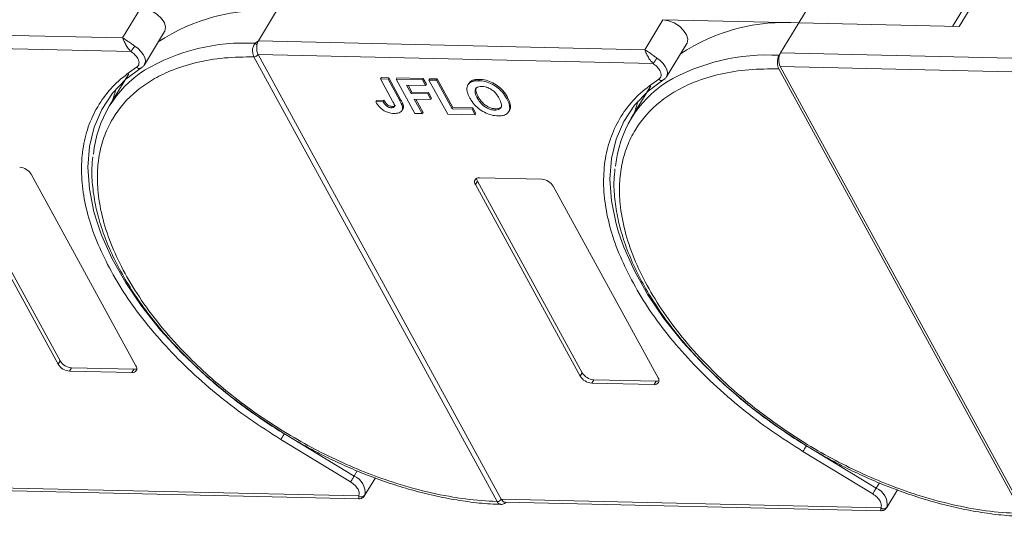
# Model space of a CAD drawing. Header units: millimetres. Extents: x -1004 to 529, y -22 to 1052.
# Tile 56 of 78: x -17 to 65, y 924 to 965. Entities that reach past the tile are written whole.
import ezdxf

# ---------------------------------------------------------------- set-up
doc = ezdxf.new("R2010")
doc.units = ezdxf.units.MM

msp = doc.modelspace()

# ---------------------------------------------------------------- linework, layer by layer
at = {"color": 7, "linetype": 'Continuous', "lineweight": 15}
for p, q in [((49.176, 967.355), (47.495, 964.593)), ((61.738, 966.74), (60.253, 964.3)), ((60.789, 964.288), (62.302, 966.774)), ((-7.086, 965.845), (-8.598, 963.359)), ((2.669, 963.101), (4.181, 965.587)), ((36.228, 964.851), (34.716, 962.365)), ((47.495, 964.593), (36.228, 964.851)), ((-8.598, 963.359), (-40.645, 964.095)), ((-6.792, 961.125), (-5.112, 963.887)), ((45.983, 962.107), (47.495, 964.593)), ((47.495, 964.593), (60.789, 964.288)), ((2.4, 962.91), (2.669, 963.101)), ((34.716, 962.365), (2.669, 963.101)), ((-40.671, 962.975), (-7.901, 962.223)), ((36.522, 960.131), (38.202, 962.893)), ((2.3, 961.792), (2.299, 961.793)), ((22.474, 924.917), (2.3, 961.792)), ((2.643, 961.981), (35.413, 961.229)), ((2.644, 961.98), (22.818, 925.105)), ((45.865, 961.913), (45.983, 962.107)), ((68.907, 961.581), (45.983, 962.107)), ((-7.092, 960.84), (-7.111, 960.833)), ((-6.976, 960.941), (-7.011, 960.896)), ((-6.77, 961.166), (-6.792, 961.125)), ((66.015, 923.916), (45.839, 960.794)), ((45.957, 960.987), (66.132, 924.11)), ((45.957, 960.987), (68.579, 960.468)), ((-8.086, 960.372), (-9.716, 957.693)), ((12.865, 960.066), (12.798, 959.955)), ((13.803, 958.119), (12.798, 959.955)), ((12.798, 959.955), (13.42, 959.941)), ((12.865, 960.066), (13.487, 960.051)), ((13.487, 960.051), (13.42, 959.941)), ((13.42, 959.941), (14.398, 958.153)), ((13.487, 960.051), (14.465, 958.263)), ((14.15, 960.036), (14.083, 959.926)), ((14.083, 959.926), (16.279, 959.875)), ((15.635, 957.089), (14.083, 959.926)), ((14.15, 960.036), (16.346, 959.986)), ((16.346, 959.986), (16.279, 959.875)), ((16.279, 959.875), (16.538, 959.403)), ((16.346, 959.986), (16.605, 959.513)), ((16.885, 959.973), (16.818, 959.863)), ((18.37, 957.026), (16.818, 959.863)), ((16.818, 959.863), (17.439, 959.849)), ((16.885, 959.973), (17.507, 959.959)), ((17.507, 959.959), (17.439, 959.849)), ((17.439, 959.849), (18.733, 957.485)), ((17.507, 959.959), (18.8, 957.595)), ((20.384, 959.819), (20.317, 959.709)), ((21.005, 959.915), (20.937, 959.804)), ((36.222, 959.846), (36.203, 959.839)), ((36.338, 959.947), (36.303, 959.902)), ((36.544, 960.172), (36.522, 960.131)), ((16.538, 959.403), (14.963, 959.439)), ((14.963, 959.439), (15.341, 958.748)), ((15.092, 959.436), (15.408, 958.858)), ((16.605, 959.513), (16.538, 959.403)), ((20.118, 959.582), (20.051, 959.471)), ((35.228, 959.378), (33.598, 956.699)), ((12.469, 958.171), (12.402, 958.061)), ((12.469, 958.171), (13.071, 958.194)), ((13.071, 958.194), (13.004, 958.083)), ((14.465, 958.263), (14.398, 958.153)), ((15.408, 958.858), (15.341, 958.748)), ((15.341, 958.748), (16.709, 958.716)), ((15.408, 958.858), (16.776, 958.827)), ((16.967, 958.244), (15.6, 958.275)), ((15.6, 958.275), (16.256, 957.075)), ((15.729, 958.272), (16.324, 957.185)), ((16.776, 958.827), (16.709, 958.716)), ((16.709, 958.716), (16.967, 958.244)), ((16.776, 958.827), (17.034, 958.354)), ((17.034, 958.354), (16.967, 958.244)), ((20.825, 958.372), (20.892, 958.483)), ((23.341, 958.421), (23.273, 958.31)), ((13.004, 958.083), (12.402, 958.061)), ((13.348, 957.839), (13.281, 957.728)), ((13.767, 957.675), (13.699, 957.564)), ((14.579, 957.326), (14.646, 957.437)), ((14.69, 957.726), (14.622, 957.615)), ((18.8, 957.595), (18.733, 957.485)), ((18.733, 957.485), (20.39, 957.447)), ((18.8, 957.595), (20.458, 957.557)), ((20.458, 957.557), (20.39, 957.447)), ((20.39, 957.447), (20.649, 956.974)), ((20.458, 957.557), (20.716, 957.084)), ((22.346, 957.478), (22.278, 957.368)), ((16.256, 957.075), (15.635, 957.089)), ((16.256, 957.075), (16.324, 957.185)), ((20.649, 956.974), (18.37, 957.026)), ((20.649, 956.974), (20.716, 957.084)), ((23.428, 957.233), (23.495, 957.343)), ((-22.478, 952.473), (-13.787, 936.588)), ((-13.955, 936.311), (-22.646, 952.197)), ((-16.181, 952.049), (-7.49, 936.163)), ((21.004, 951.756), (26.176, 951.637)), ((20.836, 951.479), (20.668, 951.203)), ((29.359, 935.318), (20.668, 951.203)), ((20.836, 951.479), (29.527, 935.594)), ((27.133, 951.055), (35.824, 935.169)), ((-13.787, 936.588), (-13.955, 936.311)), ((-12.83, 936.006), (-12.998, 935.729)), ((-7.826, 935.611), (-12.998, 935.729)), ((-12.83, 936.006), (-7.658, 935.887)), ((-7.658, 935.887), (-7.826, 935.611)), ((29.527, 935.594), (29.359, 935.318)), ((30.484, 935.012), (30.316, 934.735)), ((35.488, 934.617), (30.316, 934.735)), ((30.484, 935.012), (35.656, 934.893)), ((35.656, 934.893), (35.488, 934.617)), ((10.602, 927.016), (4.819, 930.535)), ((10.315, 926.545), (4.532, 930.064)), ((53.629, 925.551), (47.846, 929.07)), ((53.916, 926.023), (48.133, 929.541)), ((10.868, 927.454), (10.602, 927.016)), ((11.479, 925.411), (12.367, 926.869)), ((54.182, 926.46), (53.916, 926.023)), ((10.992, 925.375), (-20.496, 926.097)), ((-20.178, 925.858), (11.003, 925.143)), ((54.793, 924.417), (55.681, 925.875)), ((22.475, 924.915), (22.474, 924.917)), ((54.306, 924.381), (22.818, 925.104)), ((23.136, 924.864), (54.317, 924.149))]:
    msp.add_line(p, q, dxfattribs=at)
at = {"color": 7, "linetype": 'Continuous', "lineweight": 15, "flags": 128}
for points in [[(-7.086, 965.845), (-6.634, 965.774), (-6.164, 965.589), (-5.726, 965.31), (-5.368, 964.965), (-5.128, 964.594), (-5.032, 964.235), (-5.09, 963.927), (-5.112, 963.887)], [(36.228, 964.851), (36.68, 964.781), (37.15, 964.595), (37.588, 964.316), (37.946, 963.971), (38.186, 963.6), (38.282, 963.241), (38.224, 962.933), (38.202, 962.893)], [(-7.596, 962.683), (-7.315, 962.472), (-7.075, 962.234), (-6.89, 961.983), (-6.767, 961.73), (-6.714, 961.487), (-6.732, 961.268), (-6.77, 961.166)], [(35.718, 961.689), (35.999, 961.478), (36.239, 961.241), (36.424, 960.989), (36.547, 960.736), (36.6, 960.493), (36.582, 960.274), (36.544, 960.172)], [(-10.771, 948.244), (-10.974, 948.946), (-11.357, 950.829), (-11.484, 952.637), (-11.353, 954.352), (-10.965, 955.956), (-10.326, 957.432), (-9.442, 958.763), (-8.321, 959.937), (-6.976, 960.941)], [(32.543, 947.25), (32.34, 947.953), (31.957, 949.835), (31.83, 951.643), (31.961, 953.358), (32.349, 954.962), (32.988, 956.438), (33.872, 957.77), (34.993, 958.944), (36.338, 959.947)], [(-9.14, 959.121), (-9.447, 958.177), (-9.467, 958.103)], [(34.174, 958.127), (33.867, 957.183), (33.847, 957.109)], [(4.819, 930.535), (2.5, 932.042), (0.291, 933.673), (-1.784, 935.412), (-3.705, 937.239), (-5.45, 939.135), (-7.001, 941.082), (-8.342, 943.057), (-9.459, 945.04), (-10.339, 947.01), (-10.771, 948.244)], [(48.133, 929.541), (45.814, 931.048), (43.605, 932.679), (41.53, 934.418), (39.609, 936.245), (37.864, 938.142), (36.313, 940.088), (34.972, 942.063), (33.855, 944.046), (32.975, 946.016), (32.543, 947.25)], [(4.532, 930.064), (4.558, 930.107), (4.59, 930.159), (4.626, 930.219), (4.665, 930.283), (4.705, 930.349), (4.745, 930.415), (4.784, 930.478), (4.819, 930.535)], [(47.846, 929.07), (47.872, 929.113), (47.904, 929.166), (47.94, 929.225), (47.979, 929.289), (48.019, 929.355), (48.059, 929.421), (48.098, 929.484), (48.133, 929.541)], [(10.315, 926.545), (10.342, 926.588), (10.374, 926.641), (10.41, 926.7), (10.449, 926.764), (10.489, 926.83), (10.529, 926.896), (10.567, 926.959), (10.602, 927.016)], [(53.629, 925.551), (53.656, 925.594), (53.688, 925.647), (53.724, 925.706), (53.763, 925.77), (53.803, 925.836), (53.843, 925.902), (53.881, 925.965), (53.916, 926.023)]]:
    msp.add_lwpolyline(points, dxfattribs=at)
at = {"color": 7, "linetype": 'Continuous', "lineweight": 15}
for centre, radius, start, end in [((3.009, 950.012), 15.619, 85.6938, 123.62828), ((46.323, 949.018), 15.619, 85.6938, 123.62828), ((-13.49, 966.268), 6.899, 324.10303, 328.68906), ((1.52, 946.539), 16.395, 86.92425, 120.4678), ((1.957, 962.3), 0.755, 38.60771, 54.0154), ((2.289, 962.22), 0.427, 271.27035, 325.90225), ((2.29, 962.218), 0.426, 271.29265, 326.07296), ((29.824, 965.274), 6.899, 324.10303, 328.68906), ((44.872, 945.427), 16.516, 86.55376, 120.3559), ((47.05, 961.522), 1.217, 151.28833, 206.07738), ((-1.772, 952.859), 9.286, 122.73279, 174.66622), ((-7.201, 961.158), 0.337, 225.62382, 285.36491), ((36.113, 960.164), 0.337, 225.62382, 285.36491), ((41.545, 951.863), 9.288, 122.70871, 174.6175), ((-17.221, 951.417), 1.217, 31.28833, 86.07738), ((20.941, 951.416), 0.346, 79.47957, 217.89689), ((21.27, 951.738), 0.505, 182.97477, 210.78742), ((26.093, 950.423), 1.217, 31.28833, 86.07738), ((-12.915, 936.944), 1.217, 211.28833, 266.07738), ((-12.746, 937.22), 1.217, 211.28833, 266.07738), ((-7.763, 935.951), 0.346, 259.47957, 37.89689), ((-7.628, 936.391), 0.505, 266.58142, 294.38722), ((30.399, 935.95), 1.217, 211.28833, 266.07738), ((30.568, 936.226), 1.217, 211.28833, 266.07738), ((35.551, 934.957), 0.346, 259.47957, 37.89689), ((35.686, 935.397), 0.505, 266.58142, 294.38722), ((10.066, 925.666), 1.453, 351.72869, 68.36149), ((53.38, 924.672), 1.453, 351.72869, 68.36149), ((11.205, 925.688), 0.379, 235.82517, 322.2621), ((22.464, 925.342), 0.426, 271.29253, 326.07318), ((22.465, 925.34), 0.425, 271.31253, 326.24366), ((54.519, 924.695), 0.379, 235.82517, 322.2621)]:
    msp.add_arc(centre, radius, start, end, dxfattribs=at)
for points, knots in [([(-8.598, 963.359), (-8.454, 963.273), (-8.229, 963.14), (-7.875, 962.875), (-7.683, 962.743), (-7.596, 962.683)], [0, 0, 0, 0, 0.498413, 0.772928, 1, 1, 1, 1]), ([(-7.901, 962.223), (-7.981, 962.31), (-8.152, 962.495), (-8.349, 962.822), (-8.504, 963.129), (-8.567, 963.283), (-8.598, 963.359)], [0, 0, 0, 0, 0.2343503, 0.4981953, 0.748869, 1, 1, 1, 1]), ([(2.299, 961.793), (2.273, 961.849), (2.226, 961.95), (2.185, 962.145), (2.175, 962.337), (2.198, 962.522), (2.243, 962.675), (2.309, 962.808), (2.371, 962.878), (2.4, 962.91)], [0, 0, 0, 0, 0.172016, 0.312756, 0.499599, 0.630391, 0.758026, 0.889228, 1, 1, 1, 1]), ([(2.546, 962.771), (2.535, 962.683), (2.511, 962.508), (2.541, 962.241), (2.596, 962.07), (2.637, 961.993), (2.643, 961.981)], [0, 0, 0, 0, 0.313335, 0.626691, 0.940048, 1, 1, 1, 1]), ([(34.716, 962.365), (34.86, 962.28), (35.085, 962.147), (35.439, 961.881), (35.631, 961.749), (35.718, 961.689)], [0, 0, 0, 0, 0.498413, 0.772928, 1, 1, 1, 1]), ([(35.413, 961.229), (35.333, 961.316), (35.162, 961.501), (34.965, 961.829), (34.81, 962.136), (34.747, 962.289), (34.716, 962.365)], [0, 0, 0, 0, 0.2343503, 0.4981953, 0.748869, 1, 1, 1, 1]), ([(22.474, 924.917), (21.607, 924.97), (19.845, 925.079), (17.014, 925.6), (14.284, 926.338), (11.725, 927.24), (9.377, 928.235), (7.046, 929.391), (3.998, 931.137), (1.12, 933.144), (-1.484, 935.333), (-3.443, 937.2), (-5.337, 939.291), (-7.058, 941.57), (-8.449, 943.832), (-9.528, 946.087), (-10.289, 948.344), (-10.665, 950.401), (-10.725, 952.224), (-10.541, 953.813), (-10.12, 955.306), (-9.236, 957.14), (-7.893, 958.692), (-6.147, 959.908), (-4.523, 960.715), (-2.542, 961.345), (-0.216, 961.747), (1.47, 961.777), (2.3, 961.792)], [0, 0, 0, 0, 0.038862, 0.078912, 0.1200677, 0.1522272, 0.1843815, 0.2172151, 0.2500433, 0.3156185, 0.347778, 0.3799323, 0.4210926, 0.4611415, 0.5, 0.5388632, 0.578912, 0.6200677, 0.6522272, 0.6843815, 0.7172151, 0.7500433, 0.8156185, 0.847778, 0.8799323, 0.9210926, 0.9611404, 1, 1, 1, 1]), ([(-7.437, 960.917), (-7.388, 960.956), (-7.289, 961.036), (-7.23, 961.216), (-7.24, 961.425), (-7.31, 961.576), (-7.344, 961.65)], [0, 0, 0, 0, 0.2455128, 0.5, 0.7544872, 1, 1, 1, 1]), ([(2.643, 961.981), (2.643, 961.981), (2.643, 961.981), (2.643, 961.98), (2.644, 961.98), (2.644, 961.98)], [0, 0, 0, 0, 0.384699, 0.69235, 1, 1, 1, 1]), ([(45.839, 960.794), (45.808, 960.864), (45.746, 961.003), (45.711, 961.269), (45.726, 961.537), (45.783, 961.76), (45.842, 961.87), (45.865, 961.913)], [0, 0, 0, 0, 0.2146939, 0.4293877, 0.6440816, 0.8587754, 1, 1, 1, 1]), ([(-9.843, 944.561), (-10.2, 945.303), (-10.913, 946.788), (-11.599, 948.97), (-11.99, 951.099), (-12.049, 953.148), (-11.769, 955.086), (-11.153, 956.866), (-10.212, 958.442), (-8.997, 959.822), (-7.957, 960.552), (-7.437, 960.917)], [0, 0, 0, 0, 0.109778, 0.219542, 0.32932, 0.441716, 0.554889, 0.668062, 0.780458, 0.890226, 1, 1, 1, 1]), ([(-7.112, 960.832), (-7.039, 960.877), (-6.894, 960.967), (-6.807, 961.11), (-6.763, 961.181)], [0, 0, 0, 0, 0.495762, 1, 1, 1, 1]), ([(66.015, 923.916), (65.146, 923.962), (63.382, 924.056), (60.54, 924.558), (57.795, 925.283), (55.218, 926.177), (52.851, 927.167), (50.5, 928.322), (47.423, 930.071), (44.517, 932.086), (41.888, 934.287), (39.91, 936.165), (38, 938.27), (36.265, 940.563), (34.864, 942.838), (33.779, 945.107), (33.017, 947.377), (32.644, 949.447), (32.591, 951.28), (32.784, 952.877), (33.218, 954.377), (34.124, 956.216), (35.495, 957.768), (37.273, 958.977), (38.925, 959.775), (40.937, 960.39), (43.295, 960.773), (45, 960.787), (45.839, 960.794)], [0, 0, 0, 0, 0.038823, 0.07885, 0.119997, 0.152169, 0.184336, 0.217193, 0.250044, 0.315664, 0.347836, 0.380003, 0.421155, 0.461181, 0.5, 0.538824, 0.57885, 0.619997, 0.652169, 0.684336, 0.717193, 0.750044, 0.815664, 0.847836, 0.880003, 0.921155, 0.961179, 1, 1, 1, 1]), ([(35.877, 959.923), (35.926, 959.962), (36.025, 960.042), (36.084, 960.222), (36.074, 960.431), (36.004, 960.582), (35.97, 960.656)], [0, 0, 0, 0, 0.2455128, 0.5, 0.7544872, 1, 1, 1, 1]), ([(20.122, 959.579), (20.183, 959.662), (20.253, 959.756), (20.37, 959.812), (20.384, 959.819)], [0, 0, 0, 0, 0.8749054, 1, 1, 1, 1]), ([(20.317, 959.709), (20.35, 959.722), (20.414, 959.748), (20.518, 959.773), (20.621, 959.791), (20.723, 959.8), (20.828, 959.806), (20.901, 959.805), (20.937, 959.804)], [0, 0, 0, 0, 0.185429, 0.37219, 0.527708, 0.683877, 0.841678, 1, 1, 1, 1]), ([(20.384, 959.819), (20.417, 959.832), (20.482, 959.859), (20.586, 959.883), (20.688, 959.901), (20.79, 959.911), (20.895, 959.916), (20.968, 959.915), (21.005, 959.915)], [0, 0, 0, 0, 0.1854289, 0.3721896, 0.5277082, 0.6838775, 0.8416784, 1, 1, 1, 1]), ([(20.937, 959.804), (21.025, 959.8), (21.29, 959.786), (21.774, 959.666), (22.325, 959.381), (22.821, 958.973), (23.108, 958.602), (23.241, 958.367), (23.273, 958.31)], [0, 0, 0, 0, 0.101398, 0.306996, 0.506144, 0.685262, 0.924557, 1, 1, 1, 1]), ([(21.005, 959.915), (21.092, 959.91), (21.358, 959.897), (21.841, 959.776), (22.392, 959.491), (22.888, 959.083), (23.175, 958.712), (23.309, 958.477), (23.341, 958.421)], [0, 0, 0, 0, 0.101398, 0.306996, 0.506144, 0.685262, 0.924557, 1, 1, 1, 1]), ([(33.471, 943.567), (33.114, 944.309), (32.401, 945.794), (31.715, 947.976), (31.324, 950.105), (31.265, 952.154), (31.545, 954.092), (32.161, 955.872), (33.102, 957.448), (34.317, 958.828), (35.357, 959.558), (35.877, 959.923)], [0, 0, 0, 0, 0.109778, 0.219542, 0.32932, 0.441716, 0.554889, 0.668062, 0.780458, 0.890226, 1, 1, 1, 1]), ([(36.202, 959.839), (36.275, 959.883), (36.42, 959.974), (36.507, 960.116), (36.551, 960.187)], [0, 0, 0, 0, 0.495762, 1, 1, 1, 1]), ([(19.964, 959.085), (19.965, 959.153), (19.968, 959.287), (20.052, 959.504), (20.181, 959.643), (20.303, 959.702), (20.317, 959.709)], [0, 0, 0, 0, 0.250896, 0.502166, 0.940512, 1, 1, 1, 1]), ([(20.214, 958.368), (20.194, 958.406), (20.153, 958.481), (20.098, 958.598), (20.048, 958.719), (20.006, 958.843), (19.975, 958.967), (19.967, 959.046), (19.964, 959.085)], [0, 0, 0, 0, 0.15395, 0.308181, 0.478699, 0.649961, 0.824203, 1, 1, 1, 1]), ([(20.825, 958.372), (20.786, 958.448), (20.688, 958.639), (20.616, 958.908), (20.671, 959.14), (20.824, 959.279), (21.021, 959.33), (21.157, 959.331), (21.204, 959.331)], [0, 0, 0, 0, 0.1586166, 0.4008637, 0.5730594, 0.7454856, 0.9129852, 1, 1, 1, 1]), ([(20.892, 958.483), (20.853, 958.559), (20.754, 958.751), (20.694, 959.012), (20.707, 959.195), (20.758, 959.242), (20.76, 959.243)], [0, 0, 0, 0, 0.274858, 0.694634, 0.993023, 1, 1, 1, 1]), ([(21.204, 959.331), (21.293, 959.325), (21.473, 959.311), (21.774, 959.21), (22.064, 959.042), (22.361, 958.776), (22.535, 958.532), (22.627, 958.37), (22.644, 958.338)], [0, 0, 0, 0, 0.160292, 0.321922, 0.490761, 0.657569, 0.933883, 1, 1, 1, 1]), ([(13.071, 958.194), (13.082, 958.175), (13.105, 958.137), (13.143, 958.079), (13.185, 958.019), (13.231, 957.958), (13.284, 957.896), (13.327, 957.858), (13.348, 957.839)], [0, 0, 0, 0, 0.155996, 0.312125, 0.480895, 0.650212, 0.823248, 1, 1, 1, 1]), ([(14.465, 958.263), (14.485, 958.225), (14.526, 958.15), (14.576, 958.048), (14.616, 957.958), (14.646, 957.88), (14.674, 957.802), (14.685, 957.751), (14.69, 957.726)], [0, 0, 0, 0, 0.2082698, 0.416707, 0.5614806, 0.7065734, 0.8528245, 1, 1, 1, 1]), ([(22.538, 956.895), (22.451, 956.899), (22.185, 956.913), (21.7, 957.031), (21.146, 957.317), (20.651, 957.726), (20.372, 958.09), (20.242, 958.318), (20.214, 958.368)], [0, 0, 0, 0, 0.102171, 0.30922, 0.51365, 0.692275, 0.932413, 1, 1, 1, 1]), ([(22.278, 957.368), (22.188, 957.375), (22.008, 957.389), (21.706, 957.498), (21.403, 957.673), (21.089, 957.957), (20.921, 958.202), (20.834, 958.356), (20.825, 958.372)], [0, 0, 0, 0, 0.15971, 0.320429, 0.491074, 0.67705, 0.96629, 1, 1, 1, 1]), ([(22.346, 957.478), (22.256, 957.485), (22.075, 957.5), (21.773, 957.608), (21.471, 957.784), (21.157, 958.067), (20.988, 958.313), (20.901, 958.467), (20.892, 958.483)], [0, 0, 0, 0, 0.15971, 0.320429, 0.491074, 0.67705, 0.96629, 1, 1, 1, 1]), ([(22.644, 958.338), (22.683, 958.263), (22.792, 958.05), (22.864, 957.756), (22.77, 957.523), (22.598, 957.398), (22.41, 957.367), (22.299, 957.368), (22.278, 957.368)], [0, 0, 0, 0, 0.15859, 0.447239, 0.620381, 0.793575, 0.961295, 1, 1, 1, 1]), ([(23.273, 958.31), (23.313, 958.235), (23.431, 958.007), (23.538, 957.646), (23.49, 957.276), (23.264, 957.02), (22.92, 956.901), (22.654, 956.897), (22.538, 956.895)], [0, 0, 0, 0, 0.101888, 0.307343, 0.492963, 0.678647, 0.860791, 1, 1, 1, 1]), ([(23.341, 958.421), (23.38, 958.345), (23.499, 958.116), (23.594, 957.763), (23.592, 957.467), (23.498, 957.369), (23.482, 957.352)], [0, 0, 0, 0, 0.192169, 0.579672, 0.929764, 1, 1, 1, 1]), ([(13.918, 957.093), (13.83, 957.098), (13.629, 957.109), (13.287, 957.208), (12.954, 957.398), (12.632, 957.689), (12.493, 957.915), (12.402, 958.061)], [0, 0, 0, 0, 0.155292, 0.353145, 0.543243, 0.704067, 1, 1, 1, 1]), ([(13.281, 957.728), (13.257, 957.75), (13.209, 957.793), (13.156, 957.858), (13.111, 957.918), (13.073, 957.973), (13.037, 958.028), (13.015, 958.065), (13.004, 958.083)], [0, 0, 0, 0, 0.1938055, 0.3931273, 0.5440688, 0.6954121, 0.8476129, 1, 1, 1, 1]), ([(13.699, 957.564), (13.672, 957.566), (13.617, 957.569), (13.536, 957.588), (13.461, 957.615), (13.397, 957.648), (13.336, 957.685), (13.3, 957.714), (13.281, 957.728)], [0, 0, 0, 0, 0.202387, 0.410907, 0.557829, 0.709472, 0.853224, 1, 1, 1, 1]), ([(13.348, 957.839), (13.391, 957.807), (13.473, 957.747), (13.61, 957.694), (13.706, 957.677), (13.756, 957.675), (13.767, 957.675)], [0, 0, 0, 0, 0.330398, 0.624767, 0.917361, 1, 1, 1, 1]), ([(13.803, 958.119), (13.842, 958.044), (13.911, 957.913), (13.966, 957.755), (13.963, 957.655), (13.916, 957.602), (13.829, 957.567), (13.749, 957.565), (13.699, 957.564)], [0, 0, 0, 0, 0.292027, 0.504854, 0.613905, 0.723685, 0.829816, 1, 1, 1, 1]), ([(13.767, 957.675), (13.821, 957.676), (13.908, 957.679), (13.993, 957.717), (14.01, 957.754), (14.017, 957.769)], [0, 0, 0, 0, 0.495374, 0.790754, 1, 1, 1, 1]), ([(14.622, 957.615), (14.626, 957.545), (14.634, 957.406), (14.531, 957.238), (14.308, 957.104), (14.065, 957.097), (13.918, 957.093)], [0, 0, 0, 0, 0.20646, 0.413515, 0.645211, 1, 1, 1, 1]), ([(14.398, 958.153), (14.418, 958.115), (14.459, 958.039), (14.509, 957.937), (14.549, 957.847), (14.579, 957.769), (14.607, 957.691), (14.617, 957.64), (14.622, 957.615)], [0, 0, 0, 0, 0.2082698, 0.416707, 0.5614806, 0.7065734, 0.8528245, 1, 1, 1, 1]), ([(14.69, 957.726), (14.697, 957.654), (14.707, 957.546), (14.654, 957.469), (14.636, 957.443)], [0, 0, 0, 0, 0.6631606, 1, 1, 1, 1]), ([(22.836, 957.682), (22.832, 957.669), (22.804, 957.592), (22.659, 957.511), (22.477, 957.478), (22.366, 957.478), (22.346, 957.478)], [0, 0, 0, 0, 0.084934, 0.502415, 0.906703, 1, 1, 1, 1]), ([(-11.066, 953.498), (-11.099, 953.195), (-11.189, 952.382), (-11.107, 950.984), (-10.846, 949.33), (-10.379, 947.635), (-9.725, 945.918), (-8.888, 944.193), (-7.879, 942.474), (-6.71, 940.776), (-5.395, 939.115), (-3.955, 937.51), (-2.424, 935.992), (-0.857, 934.594), (0.584, 933.429), (1.92, 932.435), (3.271, 931.493), (4.263, 930.872), (4.812, 930.529)], [0, 0, 0, 0, 0.04157, 0.111425, 0.181343, 0.251234, 0.321027, 0.390661, 0.460062, 0.529153, 0.597797, 0.665722, 0.732344, 0.796145, 0.855223, 0.897404, 0.943271, 1, 1, 1, 1]), ([(32.249, 952.512), (32.215, 952.206), (32.125, 951.39), (32.207, 949.99), (32.468, 948.336), (32.935, 946.641), (33.589, 944.924), (34.426, 943.199), (35.435, 941.48), (36.604, 939.782), (37.919, 938.121), (39.359, 936.517), (40.89, 934.998), (42.457, 933.601), (43.898, 932.435), (45.234, 931.441), (46.585, 930.499), (47.577, 929.878), (48.126, 929.535)], [0, 0, 0, 0, 0.041894, 0.111725, 0.18162, 0.251488, 0.321257, 0.390867, 0.460244, 0.529313, 0.597933, 0.665835, 0.732435, 0.796214, 0.855272, 0.897439, 0.94329, 1, 1, 1, 1]), ([(4.532, 930.064), (3.654, 930.621), (1.899, 931.735), (-0.584, 933.622), (-2.922, 935.648), (-5.068, 937.808), (-6.963, 940.045), (-8.592, 942.308), (-9.429, 943.816), (-9.843, 944.561)], [0, 0, 0, 0, 0.140647, 0.281304, 0.425319, 0.570331, 0.715342, 0.859358, 1, 1, 1, 1]), ([(47.846, 929.07), (46.968, 929.627), (45.213, 930.741), (42.73, 932.628), (40.392, 934.654), (38.246, 936.814), (36.351, 939.051), (34.722, 941.314), (33.885, 942.822), (33.471, 943.567)], [0, 0, 0, 0, 0.140647, 0.281304, 0.425319, 0.570331, 0.715342, 0.859358, 1, 1, 1, 1]), ([(4.812, 930.529), (5.575, 930.081), (6.645, 929.453), (8.265, 928.621), (9.655, 927.958), (11.324, 927.246), (13.078, 926.586), (14.908, 925.995), (16.776, 925.496), (18.66, 925.101), (20.528, 924.832), (21.91, 924.695), (22.644, 924.69), (22.786, 924.689)], [0, 0, 0, 0, 0.130517, 0.183018, 0.269988, 0.35985, 0.455797, 0.555409, 0.657717, 0.761961, 0.867622, 0.974343, 1, 1, 1, 1]), ([(48.126, 929.535), (48.889, 929.087), (49.959, 928.459), (51.579, 927.627), (52.969, 926.964), (54.638, 926.252), (56.392, 925.592), (58.222, 925.001), (60.091, 924.502), (61.973, 924.107), (63.842, 923.837), (65.301, 923.697), (66.108, 923.693), (66.325, 923.692)], [0, 0, 0, 0, 0.1287816, 0.1805843, 0.2663985, 0.355065, 0.4497361, 0.548024, 0.6489718, 0.7518293, 0.8560851, 0.9613879, 1, 1, 1, 1]), ([(11.004, 925.143), (11.005, 925.15), (11.005, 925.163), (10.996, 925.307), (10.992, 925.375)], [0, 0, 0, 0, 0.529586, 1, 1, 1, 1]), ([(11.005, 925.143), (11.075, 925.148), (11.192, 925.158), (11.359, 925.254), (11.433, 925.348), (11.471, 925.398)], [0, 0, 0, 0, 0.411574, 0.687573, 1, 1, 1, 1]), ([(22.785, 924.68), (22.744, 924.687), (22.667, 924.7), (22.561, 924.782), (22.505, 924.868), (22.475, 924.915)], [0, 0, 0, 0, 0.3517077, 0.6434286, 1, 1, 1, 1]), ([(22.792, 924.677), (22.842, 924.68), (22.937, 924.686), (23.089, 924.75), (23.181, 924.821), (23.234, 924.862)], [0, 0, 0, 0, 0.313627, 0.602894, 1, 1, 1, 1]), ([(22.818, 925.105), (22.818, 925.105), (22.818, 925.104), (22.818, 925.104), (22.818, 925.104), (22.818, 925.104)], [0, 0, 0, 0, 0.384666, 0.692333, 1, 1, 1, 1]), ([(22.818, 925.104), (22.857, 925.047), (22.934, 924.934), (23.051, 924.862), (23.12, 924.872), (23.136, 924.874)], [0, 0, 0, 0, 0.42964, 0.85928, 1, 1, 1, 1]), ([(54.318, 924.149), (54.319, 924.156), (54.319, 924.169), (54.31, 924.313), (54.306, 924.381)], [0, 0, 0, 0, 0.529586, 1, 1, 1, 1]), ([(54.319, 924.149), (54.389, 924.155), (54.506, 924.164), (54.673, 924.26), (54.747, 924.355), (54.785, 924.405)], [0, 0, 0, 0, 0.411574, 0.687573, 1, 1, 1, 1])]:
    msp.add_open_spline(points, degree=3, knots=knots, dxfattribs=at)
for points in [[(2.669, 963.101), (2.643, 963.052), (2.59, 962.955), (2.561, 962.832), (2.546, 962.771)], [(-7.344, 961.65), (-7.412, 961.755), (-7.55, 961.964), (-7.784, 962.137), (-7.901, 962.223)], [(35.97, 960.656), (35.902, 960.761), (35.764, 960.97), (35.53, 961.143), (35.413, 961.229)], [(10.929, 925.937), (10.854, 926.05), (10.704, 926.276), (10.445, 926.455), (10.315, 926.545)], [(10.992, 925.375), (11.017, 925.458), (11.066, 925.624), (10.974, 925.832), (10.929, 925.937)], [(54.243, 924.943), (54.168, 925.056), (54.018, 925.282), (53.759, 925.461), (53.629, 925.551)], [(54.306, 924.381), (54.331, 924.464), (54.38, 924.63), (54.288, 924.838), (54.243, 924.943)]]:
    msp.add_open_spline(points, degree=3, dxfattribs=at)

doc.saveas('drawing.dxf')
